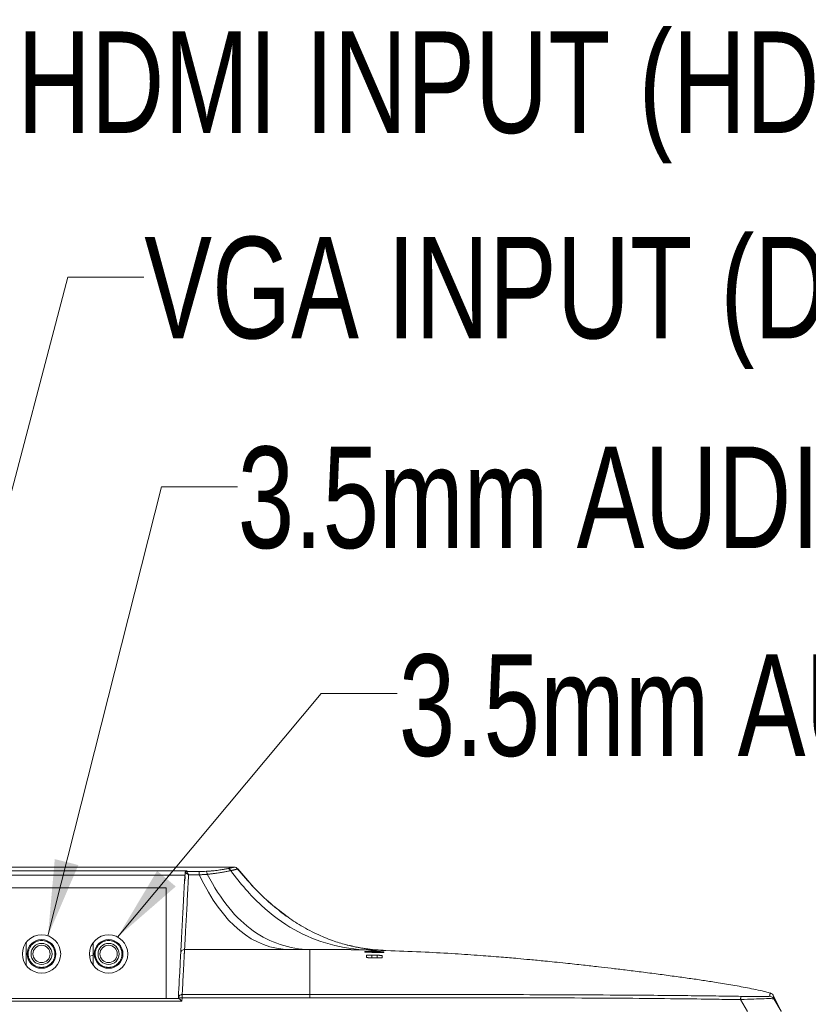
# Model space of a CAD drawing. Header units: millimetres. Extents: x 9 to 550, y 15 to 417.
# Tile 11 of 39: x 132 to 165, y 120 to 161. Entities that reach past the tile are written whole.
import ezdxf

# ---------------------------------------------------------------- set-up
doc = ezdxf.new("R2010")
doc.units = ezdxf.units.MM
doc.styles.add('SLDTEXTSTYLE0', font='TXT', dxfattribs={"width": 0.75})

msp = doc.modelspace()

# ---------------------------------------------------------------- linework, layer by layer
at = {"color": 7, "linetype": 'Continuous', "lineweight": 0}
for p, q in [((127.383, 123.889), (134.397, 150.575)), ((134.397, 150.575), (137.572, 150.575)), ((133.572, 123.093), (138.309, 141.83)), ((138.309, 141.83), (141.484, 141.83)), ((136.482, 123.045), (144.984, 133.199)), ((144.984, 133.199), (148.159, 133.199))]:
    msp.add_line(p, q, dxfattribs=at)
at = {"color": 7, "linetype": 'Continuous', "lineweight": 15}
for p, q in [((63.267, 125.959), (141.343, 125.959)), ((65.225, 125.805), (139.385, 125.805)), ((139.357, 125.779), (139.891, 125.779)), ((65.312, 125.628), (139.298, 125.628)), ((139.296, 125.528), (139.289, 125.393)), ((139.298, 125.563), (139.296, 125.528)), ((139.446, 125.64), (139.891, 125.64)), ((138.505, 125.099), (110.005, 125.099)), ((138.505, 120.479), (138.505, 125.099)), ((132.665, 122.819), (132.665, 121.859)), ((135.465, 122.819), (135.465, 121.859)), ((143.674, 122.52), (139.277, 122.52)), ((147.674, 122.481), (147.365, 122.509)), ((147.425, 122.432), (147.425, 122.44)), ((132.705, 122.339), (132.745, 122.339)), ((133.865, 122.339), (133.905, 122.339)), ((135.505, 122.339), (135.545, 122.339)), ((136.665, 122.339), (136.705, 122.339)), ((146.875, 122.195), (146.875, 122.277)), ((147.535, 122.265), (147.535, 122.183)), ((65.585, 120.479), (139.025, 120.479)), ((139.17, 120.367), (139.176, 120.513)), ((139.176, 120.513), (144.505, 120.513)), ((139.179, 120.646), (144.505, 120.646)), ((162.498, 120.433), (162.789, 119.933)), ((163.732, 120.708), (163.732, 120.707)), ((163.832, 120.469), (163.886, 120.465)), ((164.197, 119.938), (163.869, 120.597)), ((163.87, 120.593), (163.87, 120.593)), ((164.189, 119.944), (163.886, 120.465)), ((65.44, 120.367), (139.17, 120.367))]:
    msp.add_line(p, q, dxfattribs=at)
at = {"color": 8, "linetype": 'Continuous', "lineweight": 15}
for p, q in [((147.092, 122.289), (147.092, 122.175)), ((147.318, 122.284), (147.318, 122.171))]:
    msp.add_line(p, q, dxfattribs=at)
at = {"color": 7, "linetype": 'Continuous', "lineweight": 15, "flags": 128}
for points in [[(139.3, 125.73), (139.302, 125.681), (139.298, 125.628)], [(135.465, 122.288), (135.439, 122.276), (135.305, 122.249)]]:
    msp.add_lwpolyline(points, dxfattribs=at)
at = {"color": 7, "linetype": 'Continuous', "lineweight": 15}
for centre, radius in [((133.305, 122.339), 0.8), ((136.105, 122.339), 0.8), ((133.305, 122.339), 0.44), ((133.305, 122.339), 0.36), ((136.105, 122.339), 0.44), ((136.105, 122.339), 0.36)]:
    msp.add_circle(centre, radius, dxfattribs=at)
for centre, start, end in [((133.305, 122.339), 0, 180), ((136.105, 122.339), 0, 180), ((133.305, 122.339), 180, 0), ((136.105, 122.339), 180, 0)]:
    msp.add_arc(centre, 0.6, start, end, dxfattribs=at)
for points, knots in [([(139.385, 125.805), (139.38, 125.805), (139.37, 125.803), (139.356, 125.799), (139.342, 125.795), (139.33, 125.788), (139.318, 125.779), (139.31, 125.769), (139.304, 125.757), (139.3, 125.744), (139.3, 125.735), (139.3, 125.73)], [0, 0, 0, 0, 0.105352, 0.21417, 0.326286, 0.441276, 0.558783, 0.683014, 0.795843, 0.889769, 1, 1, 1, 1]), ([(139.3, 125.73), (139.303, 125.742), (139.31, 125.755), (139.331, 125.773), (139.345, 125.778), (139.357, 125.779)], [0, 0, 0, 0, 0.5, 0.5, 1, 1, 1, 1]), ([(139.446, 125.64), (139.441, 125.644), (139.43, 125.653), (139.413, 125.665), (139.396, 125.676), (139.381, 125.685), (139.367, 125.694), (139.352, 125.702), (139.336, 125.711), (139.321, 125.72), (139.308, 125.726), (139.302, 125.729), (139.3, 125.73)], [0, 0, 0, 0, 0.093356, 0.185295, 0.275377, 0.363135, 0.448163, 0.530002, 0.631737, 0.770216, 0.891818, 1, 1, 1, 1]), ([(139.385, 125.805), (139.382, 125.805), (139.376, 125.803), (139.368, 125.8), (139.362, 125.797), (139.355, 125.793), (139.352, 125.786), (139.355, 125.781), (139.357, 125.779)], [0, 0, 0, 0, 0.118598, 0.236919, 0.356774, 0.479905, 0.732627, 1, 1, 1, 1]), ([(139.357, 125.779), (139.358, 125.777), (139.36, 125.774), (139.364, 125.768), (139.37, 125.76), (139.376, 125.751), (139.384, 125.74), (139.393, 125.726), (139.405, 125.708), (139.417, 125.688), (139.431, 125.666), (139.441, 125.65), (139.446, 125.64)], [0, 0, 0, 0, 0.073776, 0.150907, 0.231587, 0.315987, 0.404256, 0.496525, 0.61447, 0.748464, 0.846977, 1, 1, 1, 1]), ([(139.891, 125.779), (139.891, 125.771), (139.891, 125.754), (139.891, 125.704), (139.891, 125.672), (139.891, 125.64)], [0, 0, 0, 0, 0.5, 0.5, 1, 1, 1, 1]), ([(140.188, 125.787), (140.203, 125.787), (140.232, 125.789), (140.276, 125.792), (140.32, 125.795), (140.364, 125.798), (140.407, 125.802), (140.478, 125.809), (140.574, 125.819), (140.692, 125.835), (140.803, 125.851), (140.894, 125.866), (140.968, 125.879), (141.028, 125.89), (141.063, 125.897), (141.081, 125.901)], [0, 0, 0, 0, 0.041035, 0.082155, 0.123407, 0.164836, 0.206487, 0.248406, 0.372633, 0.4979, 0.623154, 0.748558, 0.832738, 0.916444, 1, 1, 1, 1]), ([(140.223, 125.663), (140.219, 125.692), (140.214, 125.721), (140.202, 125.764), (140.195, 125.779), (140.188, 125.787)], [0, 0, 0, 0, 0.5, 0.5, 1, 1, 1, 1]), ([(140.223, 125.663), (140.242, 125.664), (140.278, 125.668), (140.33, 125.673), (140.379, 125.678), (140.425, 125.683), (140.467, 125.688), (140.507, 125.693), (140.543, 125.698), (140.605, 125.706), (140.715, 125.722), (140.836, 125.741), (140.94, 125.76), (141.013, 125.774), (141.082, 125.788), (141.148, 125.802), (141.188, 125.811), (141.209, 125.815)], [0, 0, 0, 0, 0.046752, 0.091167, 0.13325, 0.173011, 0.210457, 0.245591, 0.278416, 0.308934, 0.413976, 0.586124, 0.666339, 0.747817, 0.830576, 0.914637, 1, 1, 1, 1]), ([(141.081, 125.901), (141.091, 125.903), (141.112, 125.907), (141.141, 125.913), (141.168, 125.919), (141.193, 125.925), (141.217, 125.93), (141.238, 125.935), (141.258, 125.939), (141.279, 125.944), (141.3, 125.949), (141.32, 125.954), (141.333, 125.957), (141.341, 125.959), (141.343, 125.959), (141.343, 125.959)], [0, 0, 0, 0, 0.0624244, 0.1246928, 0.1868912, 0.2491062, 0.3114241, 0.373931, 0.4367121, 0.4998514, 0.6010389, 0.7012887, 0.800957, 0.9004058, 1, 1, 1, 1]), ([(141.081, 125.901), (141.105, 125.899), (141.129, 125.89), (141.174, 125.86), (141.194, 125.839), (141.209, 125.815)], [0, 0, 0, 0, 0.5, 0.5, 1, 1, 1, 1]), ([(141.209, 125.815), (141.22, 125.817), (141.241, 125.822), (141.271, 125.829), (141.299, 125.835), (141.324, 125.841), (141.348, 125.847), (141.37, 125.852), (141.389, 125.857), (141.407, 125.862), (141.423, 125.866), (141.438, 125.869), (141.45, 125.872), (141.461, 125.875), (141.471, 125.877), (141.479, 125.879), (141.485, 125.881), (141.49, 125.882), (141.494, 125.883), (141.497, 125.884), (141.499, 125.884), (141.499, 125.884), (141.499, 125.884)], [0, 0, 0, 0, 0.058976, 0.117022, 0.174131, 0.230296, 0.285513, 0.33978, 0.393096, 0.445461, 0.496879, 0.547353, 0.596887, 0.645484, 0.693136, 0.739837, 0.785581, 0.830367, 0.874197, 0.917078, 0.959012, 1, 1, 1, 1]), ([(146.961, 122.506), (146.407, 122.52), (145.871, 122.603), (144.836, 122.887), (144.337, 123.087), (143.376, 123.625), (142.914, 123.963), (142.031, 124.783), (141.609, 125.264), (141.209, 125.815)], [0, 0, 0, 0, 0.25, 0.25, 0.5, 0.5, 0.75, 0.75, 1, 1, 1, 1]), ([(141.343, 125.959), (141.373, 125.959), (141.403, 125.952), (141.456, 125.927), (141.48, 125.908), (141.499, 125.884)], [0, 0, 0, 0, 0.5, 0.5, 1, 1, 1, 1]), ([(146.987, 122.534), (146.987, 122.534), (146.992, 122.535), (146.977, 122.537), (146.936, 122.544), (146.866, 122.554), (146.759, 122.57), (146.611, 122.594), (146.376, 122.638), (146.009, 122.722), (145.487, 122.878), (144.835, 123.137), (144.164, 123.489), (143.492, 123.93), (142.834, 124.456), (142.136, 125.12), (141.697, 125.643), (141.462, 125.923)], [0, 0, 0, 0, 0.002998, 0.021459, 0.036808, 0.050566, 0.064521, 0.087257, 0.115088, 0.169017, 0.251205, 0.352446, 0.474281, 0.580847, 0.702339, 0.84109, 1, 1, 1, 1]), ([(139.273, 125.351), (139.271, 125.298), (139.265, 125.195), (139.257, 125.041), (139.249, 124.892), (139.242, 124.746), (139.234, 124.605), (139.227, 124.468), (139.22, 124.335), (139.213, 124.206), (139.207, 124.081), (139.2, 123.96), (139.194, 123.844), (139.189, 123.733), (139.183, 123.625), (139.178, 123.522), (139.172, 123.424), (139.167, 123.33), (139.163, 123.241), (139.158, 123.157), (139.154, 123.078), (139.147, 122.934), (139.137, 122.752), (139.128, 122.571), (139.122, 122.461), (139.119, 122.403), (139.118, 122.379), (139.117, 122.371), (139.117, 122.37), (139.117, 122.37)], [0, 0, 0, 0, 0.040233, 0.079623, 0.118169, 0.155871, 0.192731, 0.228749, 0.263926, 0.298263, 0.33176, 0.364418, 0.396239, 0.427222, 0.457369, 0.486681, 0.515157, 0.542799, 0.569607, 0.595581, 0.620721, 0.645025, 0.735589, 0.813176, 0.877565, 0.928531, 0.965942, 0.989761, 1, 1, 1, 1]), ([(139.298, 125.628), (139.296, 125.607), (139.29, 125.561), (139.283, 125.488), (139.277, 125.416), (139.274, 125.369), (139.273, 125.351)], [0, 0, 0, 0, 0.221564, 0.499984, 0.800402, 1, 1, 1, 1]), ([(139.277, 122.52), (139.277, 122.523), (139.279, 122.557), (139.286, 122.681), (139.291, 122.771), (139.304, 122.986), (139.311, 123.112), (139.325, 123.382), (139.333, 123.527), (139.35, 123.828), (139.358, 123.984), (139.375, 124.303), (139.384, 124.466), (139.41, 124.96), (139.428, 125.298), (139.446, 125.64)], [0, 0, 0, 0, 0.125, 0.125, 0.25, 0.25, 0.375, 0.375, 0.5, 0.5, 0.625, 0.625, 0.75, 0.75, 1, 1, 1, 1]), ([(139.891, 125.64), (139.908, 125.641), (139.942, 125.643), (139.99, 125.645), (140.036, 125.648), (140.079, 125.651), (140.119, 125.654), (140.156, 125.657), (140.191, 125.66), (140.213, 125.662), (140.223, 125.663)], [0, 0, 0, 0, 0.1530034, 0.2979605, 0.4348999, 0.5638452, 0.6848155, 0.7978258, 0.9028846, 1, 1, 1, 1]), ([(140.223, 125.663), (140.504, 125.13), (140.805, 124.666), (141.446, 123.879), (141.786, 123.557), (142.503, 123.048), (142.879, 122.861), (143.666, 122.601), (144.077, 122.527), (144.505, 122.522)], [0, 0, 0, 0, 0.25, 0.25, 0.5, 0.5, 0.75, 0.75, 1, 1, 1, 1]), ([(133.865, 122.339), (133.865, 122.35), (133.865, 122.371), (133.862, 122.402), (133.858, 122.433), (133.852, 122.464), (133.844, 122.494), (133.834, 122.524), (133.814, 122.578), (133.774, 122.652), (133.704, 122.738), (133.618, 122.808), (133.521, 122.86), (133.415, 122.892), (133.305, 122.903), (133.195, 122.892), (133.09, 122.86), (132.992, 122.808), (132.907, 122.738), (132.836, 122.652), (132.793, 122.571), (132.768, 122.502), (132.755, 122.449), (132.747, 122.394), (132.746, 122.358), (132.745, 122.339)], [0, 0, 0, 0, 0.018027, 0.03591, 0.053704, 0.071468, 0.089257, 0.10713, 0.125141, 0.187589, 0.250099, 0.312547, 0.375058, 0.437505, 0.500016, 0.562464, 0.624974, 0.687422, 0.749933, 0.81238, 0.874891, 0.906285, 0.937398, 0.968535, 1, 1, 1, 1]), ([(136.665, 122.339), (136.665, 122.35), (136.665, 122.371), (136.662, 122.402), (136.658, 122.433), (136.652, 122.464), (136.644, 122.494), (136.634, 122.524), (136.614, 122.578), (136.574, 122.652), (136.504, 122.738), (136.418, 122.808), (136.321, 122.86), (136.215, 122.892), (136.105, 122.903), (135.995, 122.892), (135.89, 122.86), (135.792, 122.808), (135.707, 122.738), (135.636, 122.652), (135.593, 122.571), (135.568, 122.502), (135.555, 122.449), (135.547, 122.394), (135.546, 122.358), (135.545, 122.339)], [0, 0, 0, 0, 0.018027, 0.03591, 0.053704, 0.071468, 0.089257, 0.10713, 0.125141, 0.187589, 0.250099, 0.312547, 0.375058, 0.437505, 0.500016, 0.562464, 0.624974, 0.687422, 0.749933, 0.81238, 0.874891, 0.906285, 0.937398, 0.968535, 1, 1, 1, 1]), ([(139.277, 122.521), (139.236, 122.521), (139.196, 122.505), (139.137, 122.449), (139.119, 122.41), (139.117, 122.37)], [0, 0, 0, 0, 0.5, 0.5, 1, 1, 1, 1]), ([(139.277, 122.52), (139.277, 122.517), (139.276, 122.511), (139.276, 122.499), (139.275, 122.485), (139.274, 122.469), (139.273, 122.45), (139.272, 122.429), (139.27, 122.406), (139.269, 122.38), (139.268, 122.351), (139.265, 122.303), (139.261, 122.23), (139.256, 122.124), (139.249, 122.004), (139.244, 121.888), (139.238, 121.78), (139.233, 121.683), (139.227, 121.579), (139.222, 121.468), (139.215, 121.35), (139.209, 121.225), (139.202, 121.092), (139.195, 120.951), (139.187, 120.803), (139.181, 120.698), (139.179, 120.646)], [0, 0, 0, 0, 0.025594, 0.051453, 0.077578, 0.103969, 0.130626, 0.157548, 0.184736, 0.21219, 0.239909, 0.267894, 0.340452, 0.411664, 0.481528, 0.550046, 0.593016, 0.636437, 0.680307, 0.724627, 0.769398, 0.814618, 0.860289, 0.906409, 0.95298, 1, 1, 1, 1]), ([(144.505, 122.522), (144.477, 122.522), (144.421, 122.521), (144.336, 122.521), (144.251, 122.521), (144.164, 122.521), (144.062, 122.52), (143.943, 122.52), (143.808, 122.52), (143.719, 122.52), (143.674, 122.52)], [0, 0, 0, 0, 0.102222, 0.205009, 0.308409, 0.412471, 0.517242, 0.678918, 0.839775, 1, 1, 1, 1]), ([(144.505, 120.646), (144.505, 121.216), (144.505, 121.659), (144.505, 122.285), (144.505, 122.469), (144.505, 122.522)], [0, 0, 0, 0, 0.5, 0.5, 1, 1, 1, 1]), ([(146.961, 122.506), (146.809, 122.51), (146.513, 122.516), (146.122, 122.519), (145.932, 122.521)], [0, 0, 0, 0, 0.513423, 1, 1, 1, 1]), ([(163.731, 120.702), (163.673, 120.72), (163.43, 120.794), (162.895, 120.904), (162.194, 121.035), (161.53, 121.145), (160.921, 121.238), (160.338, 121.323), (159.717, 121.409), (159.05, 121.498), (158.356, 121.587), (157.693, 121.669), (157.092, 121.741), (156.532, 121.806), (155.899, 121.877), (155.286, 121.943), (154.752, 121.999), (154.357, 122.038), (154.022, 122.071), (153.646, 122.107), (153.136, 122.154), (152.447, 122.213), (151.573, 122.28), (150.514, 122.352), (149.265, 122.421), (147.818, 122.479), (146.685, 122.514), (146.034, 122.518), (145.932, 122.519)], [0, 0, 0, 0, 0.0161109, 0.0679256, 0.1149666, 0.1595227, 0.1942834, 0.2293253, 0.2666449, 0.3062424, 0.3478595, 0.3877776, 0.4244447, 0.4587358, 0.4984871, 0.5452356, 0.5735414, 0.597022, 0.6155244, 0.6316003, 0.656422, 0.6893424, 0.7306684, 0.78065, 0.8395634, 0.9077355, 0.9855204, 1, 1, 1, 1]), ([(146.955, 122.444), (146.948, 122.444), (146.934, 122.444), (146.905, 122.446), (146.873, 122.445), (146.837, 122.446), (146.816, 122.447), (146.805, 122.447)], [0, 0, 0, 0, 0.142875, 0.285749, 0.571351, 0.785578, 1, 1, 1, 1]), ([(146.805, 122.447), (146.805, 122.442), (146.805, 122.432), (146.805, 122.42), (146.805, 122.414)], [0, 0, 0, 0, 0.500258, 1, 1, 1, 1]), ([(147.455, 122.437), (147.455, 122.438), (147.455, 122.438), (147.45, 122.439), (147.439, 122.441), (147.418, 122.443), (147.375, 122.446), (147.305, 122.449), (147.209, 122.452), (147.114, 122.454), (147.046, 122.454), (147.007, 122.454), (146.985, 122.453), (146.969, 122.452), (146.957, 122.451), (146.956, 122.45), (146.955, 122.449)], [0, 0, 0, 0, 0.026762, 0.064982, 0.114686, 0.175693, 0.247884, 0.380904, 0.488491, 0.617557, 0.74097, 0.789174, 0.839208, 0.891118, 0.944817, 1, 1, 1, 1]), ([(146.955, 122.449), (146.955, 122.449), (146.955, 122.449), (146.955, 122.447), (146.955, 122.446), (146.955, 122.447), (146.955, 122.447), (146.955, 122.446), (146.955, 122.445), (146.955, 122.444), (146.955, 122.444)], [0, 0, 0, 0, 0.125116, 0.250232, 0.3488798, 0.4999828, 0.6376592, 0.7495832, 0.8747916, 1, 1, 1, 1]), ([(147.674, 122.485), (147.674, 122.485), (147.674, 122.485), (147.67, 122.485), (147.665, 122.486), (147.658, 122.486), (147.648, 122.486), (147.628, 122.487), (147.587, 122.488), (147.511, 122.491), (147.412, 122.494), (147.308, 122.497), (147.213, 122.5), (147.135, 122.502), (147.052, 122.504), (146.991, 122.506), (146.961, 122.506)], [0, 0, 0, 0, 0.038313, 0.07651, 0.114599, 0.152588, 0.190485, 0.228299, 0.35092, 0.475398, 0.605143, 0.734704, 0.800242, 0.866289, 0.932867, 1, 1, 1, 1]), ([(147.005, 122.436), (147.005, 122.436), (147.006, 122.436), (147.009, 122.436), (147.013, 122.436), (147.018, 122.436), (147.025, 122.436), (147.032, 122.436), (147.039, 122.436), (147.049, 122.436), (147.062, 122.436), (147.075, 122.435), (147.083, 122.435), (147.085, 122.434), (147.085, 122.434)], [0, 0, 0, 0, 0.067425, 0.134765, 0.201258, 0.266311, 0.329943, 0.392351, 0.453487, 0.513313, 0.634853, 0.75666, 0.879202, 1, 1, 1, 1]), ([(147.055, 122.447), (147.055, 122.447), (147.056, 122.448), (147.059, 122.448), (147.063, 122.449), (147.069, 122.449), (147.077, 122.449), (147.086, 122.45), (147.097, 122.45), (147.108, 122.45), (147.121, 122.45), (147.135, 122.45), (147.149, 122.45), (147.164, 122.45), (147.179, 122.449), (147.194, 122.449), (147.221, 122.448), (147.264, 122.447), (147.309, 122.445), (147.337, 122.443), (147.35, 122.442), (147.355, 122.441), (147.355, 122.44), (147.355, 122.44)], [0, 0, 0, 0, 0.0352305, 0.0704642, 0.1056107, 0.1405784, 0.1752946, 0.2097401, 0.2439397, 0.2779033, 0.3116336, 0.3451382, 0.3784347, 0.4115271, 0.444406, 0.4770612, 0.5094929, 0.6177506, 0.7519553, 0.8420089, 0.913609, 0.9662791, 1, 1, 1, 1]), ([(147.055, 122.442), (147.055, 122.442), (147.055, 122.443), (147.055, 122.444), (147.055, 122.445), (147.055, 122.444), (147.055, 122.444), (147.055, 122.445), (147.055, 122.446), (147.055, 122.447), (147.055, 122.447)], [0, 0, 0, 0, 0.1252025, 0.250405, 0.3489294, 0.5001203, 0.6375389, 0.7498316, 0.8749158, 1, 1, 1, 1]), ([(147.355, 122.435), (147.341, 122.435), (147.312, 122.436), (147.27, 122.438), (147.227, 122.438), (147.188, 122.438), (147.152, 122.438), (147.117, 122.439), (147.084, 122.441), (147.062, 122.442), (147.055, 122.442)], [0, 0, 0, 0, 0.1428614, 0.285657, 0.4284096, 0.5712216, 0.6697318, 0.7854784, 0.9309133, 1, 1, 1, 1]), ([(147.085, 122.434), (147.085, 122.433), (147.085, 122.432), (147.085, 122.43), (147.085, 122.425), (147.085, 122.425), (147.085, 122.425), (147.085, 122.426), (147.085, 122.426), (147.085, 122.423), (147.085, 122.42), (147.085, 122.418), (147.085, 122.417), (147.085, 122.416)], [0, 0, 0, 0, 0.061382, 0.142586, 0.285078, 0.427533, 0.498893, 0.570253, 0.669059, 0.784612, 0.892178, 0.945845, 1, 1, 1, 1]), ([(147.165, 122.424), (147.174, 122.424), (147.192, 122.425), (147.228, 122.426), (147.269, 122.426), (147.314, 122.426), (147.341, 122.428), (147.355, 122.428)], [0, 0, 0, 0, 0.1435064, 0.2867691, 0.5726333, 0.7865039, 1, 1, 1, 1]), ([(147.355, 122.44), (147.355, 122.44), (147.355, 122.439), (147.355, 122.438), (147.355, 122.437), (147.355, 122.437), (147.355, 122.437), (147.355, 122.437), (147.355, 122.436), (147.355, 122.435), (147.355, 122.435)], [0, 0, 0, 0, 0.124866, 0.249733, 0.348207, 0.499327, 0.637213, 0.749329, 0.874665, 1, 1, 1, 1]), ([(147.355, 122.428), (147.356, 122.428), (147.36, 122.428), (147.367, 122.428), (147.375, 122.428), (147.385, 122.428), (147.394, 122.428), (147.404, 122.427), (147.415, 122.427), (147.424, 122.426), (147.426, 122.425), (147.422, 122.425), (147.418, 122.425), (147.416, 122.425)], [0, 0, 0, 0, 0.062534, 0.129322, 0.199751, 0.273129, 0.349509, 0.429128, 0.511842, 0.678342, 0.815696, 0.923619, 1, 1, 1, 1]), ([(147.455, 122.432), (147.455, 122.432), (147.455, 122.433), (147.455, 122.434), (147.455, 122.435), (147.455, 122.435), (147.455, 122.435), (147.455, 122.435), (147.455, 122.436), (147.455, 122.437), (147.455, 122.437)], [0, 0, 0, 0, 0.125398, 0.250796, 0.349508, 0.500982, 0.638421, 0.750488, 0.875244, 1, 1, 1, 1]), ([(147.605, 122.428), (147.599, 122.428), (147.586, 122.429), (147.569, 122.43), (147.55, 122.43), (147.525, 122.43), (147.493, 122.43), (147.468, 122.431), (147.455, 122.432)], [0, 0, 0, 0, 0.1250304, 0.2500607, 0.3481941, 0.4998958, 0.7497652, 1, 1, 1, 1]), ([(147.605, 122.396), (147.605, 122.401), (147.605, 122.413), (147.605, 122.423), (147.605, 122.428)], [0, 0, 0, 0, 0.499607, 1, 1, 1, 1]), ([(132.745, 122.339), (132.745, 122.329), (132.746, 122.307), (132.748, 122.276), (132.753, 122.245), (132.759, 122.214), (132.767, 122.184), (132.776, 122.154), (132.797, 122.1), (132.836, 122.026), (132.907, 121.941), (132.992, 121.87), (133.089, 121.818), (133.195, 121.786), (133.305, 121.776), (133.415, 121.786), (133.521, 121.818), (133.618, 121.87), (133.704, 121.941), (133.774, 122.026), (133.817, 122.107), (133.842, 122.176), (133.855, 122.23), (133.864, 122.284), (133.865, 122.321), (133.865, 122.339)], [0, 0, 0, 0, 0.018027, 0.03591, 0.053704, 0.071468, 0.089257, 0.10713, 0.125141, 0.187589, 0.250099, 0.312547, 0.375058, 0.437505, 0.500016, 0.562464, 0.624974, 0.687422, 0.749933, 0.81238, 0.874891, 0.906285, 0.937398, 0.968535, 1, 1, 1, 1]), ([(135.545, 122.339), (135.545, 122.329), (135.546, 122.307), (135.548, 122.276), (135.553, 122.245), (135.559, 122.214), (135.567, 122.184), (135.576, 122.154), (135.597, 122.1), (135.636, 122.026), (135.707, 121.941), (135.792, 121.87), (135.889, 121.818), (135.995, 121.786), (136.105, 121.776), (136.215, 121.786), (136.321, 121.818), (136.418, 121.87), (136.504, 121.941), (136.574, 122.026), (136.617, 122.107), (136.642, 122.176), (136.655, 122.23), (136.664, 122.284), (136.665, 122.321), (136.665, 122.339)], [0, 0, 0, 0, 0.018027, 0.03591, 0.053704, 0.071468, 0.089257, 0.10713, 0.125141, 0.187589, 0.250099, 0.312547, 0.375058, 0.437505, 0.500016, 0.562464, 0.624974, 0.687422, 0.749933, 0.81238, 0.874891, 0.906285, 0.937398, 0.968535, 1, 1, 1, 1]), ([(139.117, 122.37), (139.114, 122.313), (139.104, 122.129), (139.072, 121.503), (139.049, 121.063), (139.019, 120.496)], [0, 0, 0, 0, 0.5, 0.5, 1, 1, 1, 1]), ([(146.805, 122.414), (146.822, 122.413), (146.86, 122.412), (146.936, 122.409), (147.034, 122.405), (147.129, 122.405), (147.206, 122.405), (147.27, 122.406), (147.346, 122.405), (147.432, 122.403), (147.505, 122.399), (147.562, 122.397), (147.591, 122.396), (147.605, 122.396)], [0, 0, 0, 0, 0.061807, 0.143183, 0.286212, 0.429106, 0.500523, 0.57194, 0.67087, 0.785985, 0.892996, 0.946434, 1, 1, 1, 1]), ([(146.875, 122.277), (146.875, 122.277), (146.875, 122.278), (146.878, 122.28), (146.882, 122.281), (146.888, 122.282), (146.894, 122.283), (146.902, 122.284), (146.91, 122.285), (146.919, 122.286), (146.928, 122.286), (146.943, 122.287), (146.964, 122.288), (146.994, 122.289), (147.026, 122.289), (147.059, 122.289), (147.081, 122.289), (147.092, 122.289)], [0, 0, 0, 0, 0.058353, 0.115069, 0.170035, 0.223147, 0.274317, 0.323486, 0.370628, 0.415762, 0.458916, 0.500104, 0.601969, 0.703036, 0.803349, 0.902501, 1, 1, 1, 1]), ([(146.875, 122.197), (146.875, 122.211), (146.875, 122.239), (146.875, 122.264), (146.875, 122.277)], [0, 0, 0, 0, 0.49998, 1, 1, 1, 1]), ([(147.092, 122.175), (147.086, 122.175), (147.073, 122.175), (147.053, 122.176), (147.033, 122.177), (147.014, 122.178), (146.994, 122.179), (146.975, 122.18), (146.957, 122.181), (146.935, 122.183), (146.912, 122.186), (146.893, 122.189), (146.882, 122.192), (146.876, 122.194), (146.875, 122.196), (146.875, 122.197)], [0, 0, 0, 0, 0.055731, 0.113372, 0.172862, 0.234106, 0.296991, 0.361413, 0.427358, 0.494883, 0.614321, 0.7448, 0.83024, 0.915413, 1, 1, 1, 1]), ([(147.085, 122.416), (147.085, 122.416), (147.085, 122.416), (147.082, 122.416), (147.077, 122.416), (147.072, 122.415), (147.065, 122.415), (147.058, 122.415), (147.051, 122.415), (147.041, 122.416), (147.026, 122.416), (147.012, 122.417), (147.006, 122.418), (147.005, 122.418), (147.005, 122.418)], [0, 0, 0, 0, 0.06874, 0.13705, 0.204125, 0.26937, 0.332834, 0.394703, 0.454928, 0.513479, 0.643083, 0.798439, 0.935764, 1, 1, 1, 1]), ([(147.092, 122.289), (147.103, 122.288), (147.124, 122.288), (147.167, 122.286), (147.216, 122.287), (147.27, 122.286), (147.302, 122.285), (147.318, 122.284)], [0, 0, 0, 0, 0.143077, 0.286099, 0.571815, 0.785879, 1, 1, 1, 1]), ([(147.318, 122.171), (147.307, 122.172), (147.286, 122.172), (147.243, 122.174), (147.194, 122.173), (147.141, 122.174), (147.108, 122.175), (147.092, 122.175)], [0, 0, 0, 0, 0.142786, 0.285571, 0.571217, 0.785503, 1, 1, 1, 1]), ([(147.355, 122.41), (147.351, 122.41), (147.342, 122.411), (147.324, 122.413), (147.3, 122.417), (147.278, 122.417), (147.26, 122.417), (147.244, 122.416), (147.226, 122.416), (147.206, 122.419), (147.189, 122.421), (147.175, 122.423), (147.169, 122.423), (147.165, 122.424)], [0, 0, 0, 0, 0.061515, 0.143615, 0.286726, 0.429414, 0.500751, 0.572089, 0.670446, 0.785789, 0.892835, 0.946113, 1, 1, 1, 1]), ([(147.416, 122.425), (147.409, 122.424), (147.395, 122.424), (147.367, 122.422), (147.336, 122.423), (147.301, 122.422), (147.28, 122.422), (147.27, 122.421)], [0, 0, 0, 0, 0.142572, 0.285144, 0.570687, 0.785164, 1, 1, 1, 1]), ([(147.27, 122.421), (147.277, 122.42), (147.29, 122.419), (147.311, 122.416), (147.332, 122.415), (147.351, 122.416), (147.368, 122.416), (147.386, 122.414), (147.402, 122.412), (147.413, 122.411), (147.416, 122.41)], [0, 0, 0, 0, 0.14295, 0.285621, 0.428087, 0.570768, 0.669393, 0.784886, 0.934679, 1, 1, 1, 1]), ([(147.318, 122.284), (147.324, 122.284), (147.337, 122.284), (147.356, 122.283), (147.376, 122.283), (147.396, 122.282), (147.415, 122.281), (147.435, 122.28), (147.453, 122.278), (147.475, 122.277), (147.498, 122.274), (147.52, 122.271), (147.531, 122.268), (147.535, 122.266), (147.535, 122.265), (147.535, 122.265)], [0, 0, 0, 0, 0.054776, 0.11173, 0.170805, 0.23191, 0.294932, 0.359764, 0.426388, 0.494859, 0.61229, 0.744032, 0.88266, 0.967801, 1, 1, 1, 1]), ([(147.535, 122.186), (147.535, 122.185), (147.535, 122.184), (147.532, 122.183), (147.528, 122.181), (147.522, 122.18), (147.515, 122.179), (147.508, 122.178), (147.5, 122.177), (147.491, 122.176), (147.482, 122.175), (147.468, 122.174), (147.446, 122.173), (147.416, 122.172), (147.384, 122.171), (147.351, 122.171), (147.329, 122.171), (147.318, 122.171)], [0, 0, 0, 0, 0.059036, 0.116213, 0.171411, 0.224524, 0.275465, 0.324175, 0.37063, 0.414851, 0.456862, 0.496679, 0.600825, 0.703373, 0.80437, 0.903403, 1, 1, 1, 1]), ([(147.416, 122.41), (147.418, 122.41), (147.421, 122.41), (147.424, 122.41), (147.425, 122.409), (147.425, 122.409), (147.424, 122.409), (147.422, 122.408), (147.419, 122.408), (147.416, 122.408), (147.413, 122.408), (147.407, 122.408), (147.398, 122.408), (147.384, 122.408), (147.367, 122.409), (147.359, 122.409), (147.355, 122.41)], [0, 0, 0, 0, 0.070084, 0.136977, 0.199804, 0.258041, 0.311703, 0.36098, 0.405887, 0.446393, 0.482489, 0.514198, 0.615513, 0.730352, 0.859206, 1, 1, 1, 1]), ([(147.535, 122.265), (147.535, 122.252), (147.535, 122.228), (147.535, 122.2), (147.535, 122.186)], [0, 0, 0, 0, 0.50005, 1, 1, 1, 1]), ([(139.019, 120.496), (139.019, 120.496), (139.019, 120.494), (139.019, 120.49), (139.018, 120.485), (139.018, 120.481), (139.018, 120.479)], [0, 0, 0, 0, 0.2824782, 0.4985091, 0.7495137, 1, 1, 1, 1]), ([(139.019, 120.496), (139.019, 120.502), (139.02, 120.513), (139.025, 120.532), (139.033, 120.555), (139.047, 120.579), (139.069, 120.604), (139.098, 120.625), (139.129, 120.638), (139.156, 120.644), (139.172, 120.645), (139.179, 120.645)], [0, 0, 0, 0, 0.064538, 0.146771, 0.246685, 0.364262, 0.499483, 0.663714, 0.801911, 0.91402, 1, 1, 1, 1]), ([(139.025, 120.479), (139.027, 120.481), (139.032, 120.485), (139.042, 120.492), (139.058, 120.499), (139.079, 120.505), (139.107, 120.51), (139.14, 120.514), (139.164, 120.513), (139.176, 120.513)], [0, 0, 0, 0, 0.090549, 0.200728, 0.330583, 0.479015, 0.643312, 0.818968, 1, 1, 1, 1]), ([(139.17, 120.367), (139.164, 120.373), (139.154, 120.384), (139.14, 120.397), (139.129, 120.407), (139.123, 120.412), (139.113, 120.421), (139.098, 120.434), (139.078, 120.45), (139.06, 120.462), (139.045, 120.472), (139.033, 120.478), (139.028, 120.479), (139.025, 120.479)], [0, 0, 0, 0, 0.104693, 0.186508, 0.24544, 0.281483, 0.294634, 0.429708, 0.546812, 0.673967, 0.79136, 0.899727, 1, 1, 1, 1]), ([(139.179, 120.645), (139.179, 120.644), (139.179, 120.641), (139.179, 120.635), (139.178, 120.628), (139.178, 120.621), (139.178, 120.614), (139.178, 120.606), (139.178, 120.596), (139.178, 120.581), (139.177, 120.558), (139.176, 120.535), (139.176, 120.519), (139.176, 120.513)], [0, 0, 0, 0, 0.090373, 0.174435, 0.252184, 0.32362, 0.388742, 0.447549, 0.500041, 0.627208, 0.750004, 0.912465, 1, 1, 1, 1]), ([(144.505, 120.645), (144.505, 120.638), (144.505, 120.622), (144.505, 120.575), (144.505, 120.544), (144.505, 120.513)], [0, 0, 0, 0, 0.5, 0.5, 1, 1, 1, 1]), ([(162.507, 120.569), (162.242, 120.573), (161.65, 120.582), (160.667, 120.595), (159.492, 120.608), (157.884, 120.621), (155.932, 120.632), (153.715, 120.64), (151.453, 120.644), (149.157, 120.645), (146.813, 120.645), (145.274, 120.645), (144.505, 120.645)], [0, 0, 0, 0, 0.0440489, 0.0986897, 0.1639216, 0.2397435, 0.3667522, 0.4891394, 0.6093081, 0.7436117, 0.8717735, 1, 1, 1, 1]), ([(144.505, 120.513), (145.088, 120.513), (146.587, 120.513), (148.891, 120.514), (151.307, 120.514), (153.494, 120.51), (155.689, 120.502), (157.889, 120.489), (159.901, 120.469), (161.4, 120.45), (162.199, 120.437), (162.498, 120.433)], [0, 0, 0, 0, 0.097119, 0.250018, 0.384038, 0.50003, 0.614559, 0.750024, 0.866796, 0.950121, 1, 1, 1, 1]), ([(162.507, 120.569), (162.507, 120.569), (162.506, 120.567), (162.506, 120.561), (162.505, 120.549), (162.503, 120.528), (162.501, 120.498), (162.499, 120.465), (162.499, 120.442), (162.498, 120.433)], [0, 0, 0, 0, 0.082252, 0.19251, 0.331921, 0.500406, 0.703288, 0.869841, 1, 1, 1, 1]), ([(163.71, 120.574), (163.71, 120.574), (163.709, 120.573), (163.705, 120.572), (163.696, 120.57), (163.675, 120.569), (163.639, 120.568), (163.588, 120.567), (163.526, 120.567), (163.445, 120.566), (163.348, 120.566), (163.23, 120.565), (163.083, 120.565), (162.931, 120.565), (162.804, 120.566), (162.71, 120.567), (162.625, 120.568), (162.559, 120.568), (162.522, 120.569), (162.507, 120.569)], [0, 0, 0, 0, 0.0224388, 0.05383, 0.0941567, 0.1433795, 0.2230656, 0.2866941, 0.3456553, 0.4291636, 0.5079135, 0.570444, 0.6765766, 0.7836694, 0.8349087, 0.89169, 0.9389896, 0.9750997, 1, 1, 1, 1]), ([(163.886, 120.465), (163.868, 120.496), (163.842, 120.523), (163.78, 120.561), (163.744, 120.572), (163.71, 120.574)], [0, 0, 0, 0, 0.5, 0.5, 1, 1, 1, 1]), ([(163.882, 120.566), (163.865, 120.6), (163.832, 120.668), (163.762, 120.695), (163.727, 120.709)], [0, 0, 0, 0, 0.5001081, 1, 1, 1, 1])]:
    msp.add_open_spline(points, degree=3, knots=knots, dxfattribs=at)
for points in [[(140.188, 125.787), (140.09, 125.781), (139.991, 125.779), (139.891, 125.779)], [(143.674, 122.52), (142.142, 122.54), (140.881, 123.579), (139.891, 125.64)]]:
    msp.add_open_spline(points, degree=3, dxfattribs=at)
at = {"color": 8, "linetype": 'Continuous', "lineweight": 15}
for points, knots in [([(141.5, 125.886), (141.721, 125.624), (142.151, 125.115), (142.853, 124.436), (143.359, 124.054), (143.605, 123.868)], [0, 0, 0, 0, 0.350774, 0.683523, 1, 1, 1, 1]), ([(145.932, 122.521), (145.919, 122.521), (145.712, 122.523), (145.233, 122.524), (144.747, 122.523), (144.505, 122.522)], [0, 0, 0, 0, 0.0308, 0.51563, 1, 1, 1, 1]), ([(145.997, 122.733), (146.265, 122.669), (146.817, 122.536), (147.383, 122.503), (147.674, 122.486)], [0, 0, 0, 0, 0.486659, 1, 1, 1, 1]), ([(162.498, 120.433), (162.687, 120.441), (163.048, 120.457), (163.498, 120.474), (163.778, 120.475), (163.818, 120.471), (163.832, 120.469)], [0, 0, 0, 0, 0.303345, 0.579837, 0.853924, 1, 1, 1, 1]), ([(163.732, 120.707), (163.732, 120.707), (163.732, 120.707), (163.731, 120.702), (163.729, 120.689), (163.726, 120.667), (163.722, 120.643), (163.718, 120.619), (163.714, 120.596), (163.711, 120.581), (163.71, 120.574)], [0, 0, 0, 0, 0.043008, 0.154704, 0.296527, 0.468456, 0.623815, 0.739123, 0.86863, 1, 1, 1, 1]), ([(163.886, 120.465), (163.882, 120.494), (163.876, 120.54), (163.871, 120.585), (163.87, 120.594), (163.87, 120.593), (163.87, 120.593)], [0, 0, 0, 0, 0.500512, 0.815174, 0.998158, 1, 1, 1, 1])]:
    msp.add_open_spline(points, degree=3, knots=knots, dxfattribs=at)
at = {"color": 7, "linetype": 'Continuous', "lineweight": 0}
for points in [[(133.572, 123.093), (134.843, 126.047), (133.858, 126.296)], [(136.482, 123.045), (138.91, 125.153), (138.131, 125.805)]]:
    msp.add_solid(points, dxfattribs=at)

# ---------------------------------------------------------------- texts
at = {"color": 7, "linetype": 'Continuous', "lineweight": 0, "char_height": 4.23333, "attachment_point": 1, "style": 'SLDTEXTSTYLE0'}
for s, insert in [('HDMI INPUT (HDMI 19 PIN)', (132.297, 160.829)), ('VGA INPUT (D-SUB 15 PIN)', (137.593, 152.259)), ('3.5mm AUDIO INPUT', (141.496, 143.507)), ('3.5mm AUDIO OUTPUT', (148.222, 134.836))]:
    msp.add_mtext(s, dxfattribs=dict(at, insert=insert))

doc.saveas('drawing.dxf')
